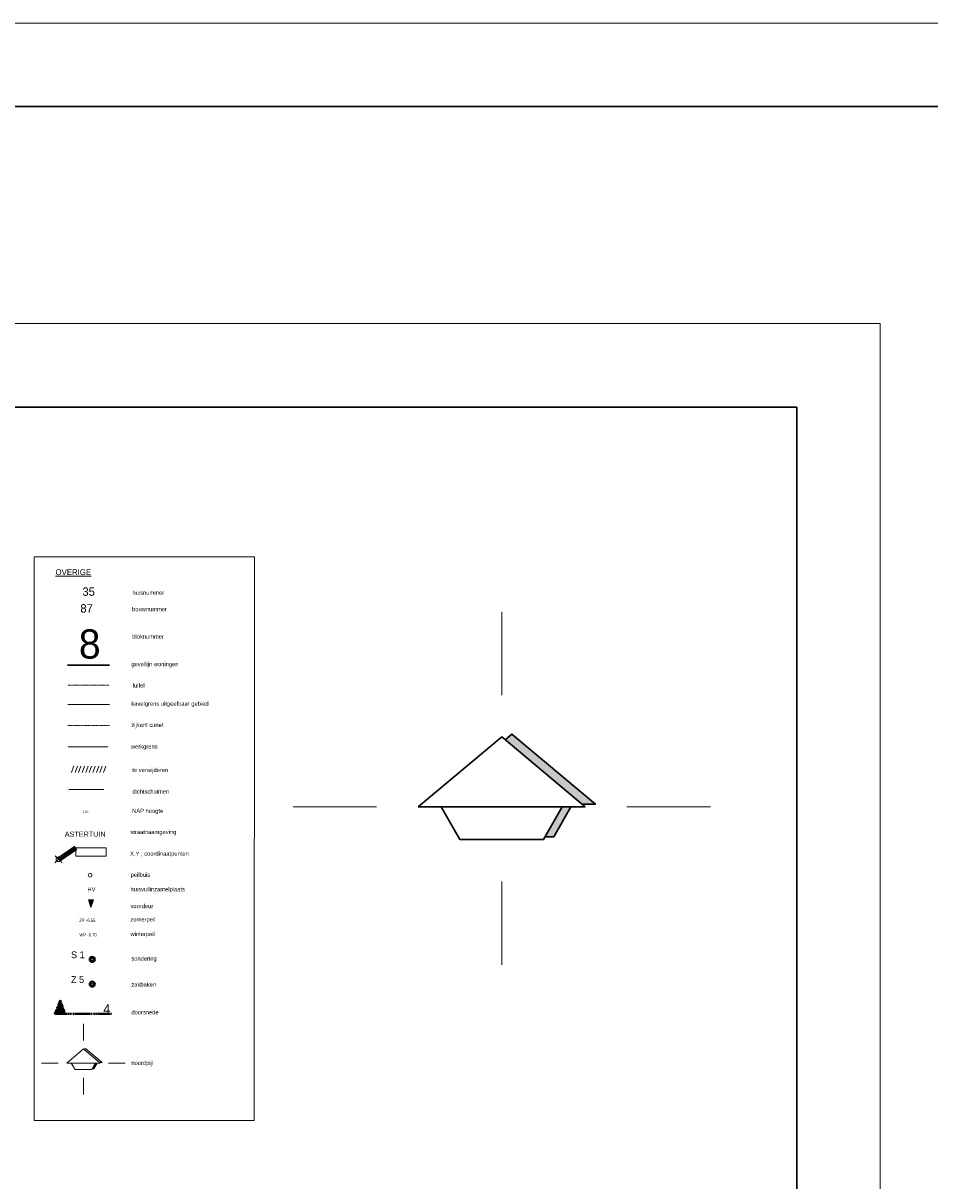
# Model space of a CAD drawing. Header units: millimetres. Extents: x -16321526 to -4431526, y 5084381 to 13484381.
# Tile 47 of 49: x -14115441 to -13029150, y 12097921 to 13484381. Entities that reach past the tile are written whole.
import ezdxf
from ezdxf.lldxf.tags import DXFTag

# ---------------------------------------------------------------- set-up
doc = ezdxf.new("R2010")
doc.units = ezdxf.units.MM
for name, pattern in [('DGN2', [1.680008, 0.840004, -0.840004]), ('DGN7', [3.360016, 1.680008, -0.630003, 0.420002, -0.630003]), ('WERKGRENS', [0]), ('{ Batten }', [0])]:
    doc.linetypes.add(name, pattern=pattern)
for name, color, linetype, lineweight in [('N-AR-Bouwterrein', 7, 'Continuous', 0), ('N-BE-Voordeur Woning (pijl)', 1, 'Continuous', 0), ('N-DI-Aangeven doorsneden en details', 1, 'DGN7', 40), ('N-DI-Dichtschuimen', 7, '{ Batten }', 0), ('N-DI-Kadertekening', 7, 'Continuous', 30), ('N-DI-Noordpijl', 7, 'Continuous', 13), ('N-DI-Te verwijderen', 7, 'Continuous', 0), ('N-GW-Cunet', 7, 'DGN2', 13), ('N-GW-Sonderingen', 7, 'Continuous', 0), ('N-GW-Zakbakens', 7, 'Continuous', 0), ('N-GZ-Perceelgrenzen', 3, 'Continuous', 0), ('N-GZ-Werkgrens', 1, 'WERKGRENS', 13), ('N-TE-Bloknummers woningen', 7, 'Continuous', 0), ('N-TE-Bouwnummers woningen', 7, 'Continuous', 0), ('N-TE-Coordinaatpunten', 1, 'Continuous', 0), ('N-TE-Hoogtematen bestrating-maaiveld', 7, 'Continuous', 0), ('N-TE-Huisnummering', 7, 'Continuous', 0), ('N-TE-Straatnaamgeving', 7, 'Continuous', 0), ('N-TE-Tekst', 7, 'Continuous', 0), ('N-WA-Waterpeil', 7, 'Continuous', 0), ('N-WE-KL-ET_LS_OV_KABEL_VOEDINGSKABEL_LSL-GROEP6', 50, 'Continuous', 35)]:
    doc.layers.add(name, color=color, linetype=linetype, lineweight=lineweight)
doc.layers.add('N-BE-Woningen', color=7, linetype='Continuous', lineweight=30, true_color=0x7e0059)
doc.layers.add('N-TE-Huisvuilverzamelplaats-Text HV', color=7, linetype='Continuous', lineweight=0, true_color=0x7300ff)
doc.styles.add('0.18 (1 10)', font='dgn032.shx', dxfattribs={"height": 0.018})
doc.styles.add('0.25 (1 200)', font='dgn032.shx', dxfattribs={"height": 0.5})
doc.styles.add('0.35 (1 200)', font='dgn032.shx', dxfattribs={"height": 0.7})
doc.styles.add('Styledgn000', font='dgn000.shx')
doc.styles.add('Styledgn003', font='dgn003.shx')
doc.styles.add('Styledgn041', font='dgn041.shx')
doc.styles.add('Styledgn042', font='dgn042.shx')
doc.styles.add('Styledgn043', font='dgn043.shx')
tags = doc.linetypes.add('Voedingskabel 4x6', pattern='A,25,-5,["4x6 ",Standard,S=2.54,R=0,X=-2.54,Y=-1.27],-8', length=38).pattern_tags.tags
tags[6] = DXFTag(74, 10)
doc.dimstyles.new('1 10', dxfattribs={"dimtxt": 0.018, "dimasz": 0.027, "dimexe": 0.009, "dimexo": 0.009, "dimgap": 0.009, "dimtad": 1, "dimzin": 3, "dimdsep": 46, "dimtxsty": '0.18 (1 10)', "dimsah": 1, "dimcen": 0, "dimclrd": 256, "dimclre": 256, "dimclrt": 256, "dimazin": 3, "dimtfac": 1, "dimtix": 1, "dimtofl": 0, "dimtmove": 0, "dimatfit": 3, "dimfxl": 1, "dimtolj": 1, "dimtzin": 0, "dimlwd": -1, "dimlwe": -1, "dimarcsym": 0})

# ---------------------------------------------------------------- blocks, each defined once
blk = doc.blocks.new('GEM')
at = {"layer": 'N-GW-Zakbakens', "linetype": 'Continuous', "lineweight": 40}
blk.add_circle((0, 0), 0.3, dxfattribs=at)
at = {"layer": 'N-GW-Zakbakens', "linetype": 'Continuous', "lineweight": 13}
blk.add_circle((0, 0), 0.125, dxfattribs=at)
blk = doc.blocks.new('GEM1')
at = {"layer": 'N-GW-Sonderingen', "linetype": 'Continuous', "lineweight": 40}
blk.add_circle((0, 0), 0.3, dxfattribs=at)
at = {"layer": 'N-GW-Sonderingen', "linetype": 'Continuous', "lineweight": 13}
blk.add_circle((0, 0), 0.125, dxfattribs=at)
blk = doc.blocks.new('NOORD')
at = {"layer": 'N-DI-Noordpijl', "linetype": 'WERKGRENS'}
for points in [[(0.08, 3.39), (0.25, 3.53), (2.25, 1.85), (1.92, 1.85)], [(1.04, 1.07), (1.45, 1.78), (1.66, 1.78), (1.25, 1.07)]]:
    blk.add_hatch(color=256, dxfattribs=at).paths.add_polyline_path(points)
at = {"layer": 'N-DI-Noordpijl'}
for p, q in [((0, 6.46), (0, 4.46)), ((-2, 1.78), (0, 3.46)), ((0, 3.46), (0.08, 3.39)), ((-5, 1.78), (-3, 1.78)), ((-2, 1.78), (2, 1.78)), ((-1.45, 1.78), (-1, 1)), ((1.66, 1.78), (1.25, 1.07)), ((1.66, 1.78), (1.25, 1.07)), ((1.92, 1.85), (2, 1.78)), ((2.24, 1.86), (2.24, 1.85)), ((5, 1.78), (3, 1.78)), ((1, 1), (-1, 1)), ((0, -2), (0, 0)), ((1.04, 1.07), (1, 1)), ((1.25, 1.07), (1.04, 1.07))]:
    blk.add_line(p, q, dxfattribs=at)
at = {"layer": 'N-DI-Noordpijl', "flags": 128}
for points in [[(0.08, 3.39), (0.25, 3.53), (2.25, 1.85), (1.92, 1.85), (0.08, 3.39)], [(1.04, 1.07), (1.45, 1.78), (1.66, 1.78), (1.25, 1.07), (1.04, 1.07)]]:
    blk.add_lwpolyline(points, dxfattribs=at)
blk = doc.blocks.new('NOORDPIJL')
at = {"linetype": 'Continuous'}
blk.add_blockref('NOORD', (0, 0), dxfattribs=at)
blk = doc.blocks.new('verw')
at = {"layer": 'N-DI-Te verwijderen'}
for p, q in [((-4.04, -0.19), (-3.75, 0.58)), ((-3.61, -0.19), (-3.33, 0.57)), ((-3.19, -0.2), (-2.9, 0.57)), ((-2.76, -0.2), (-2.48, 0.57)), ((-2.33, -0.2), (-2.05, 0.56)), ((-1.91, -0.21), (-1.62, 0.56)), ((-1.48, -0.21), (-1.2, 0.55)), ((-1.06, -0.21), (-0.77, 0.55)), ((-0.63, -0.22), (-0.35, 0.55)), ((-0.21, -0.22), (0.08, 0.54))]:
    blk.add_line(p, q, dxfattribs=at)
blk = doc.blocks.new('AnonymousCell28')
at = {"layer": 'N-TE-Coordinaatpunten'}
for p, q in [((-0.41, -0.42), (0.42, 0.41)), ((0.42, -0.41), (-0.4, 0.41))]:
    blk.add_line(p, q, dxfattribs=at)
blk.add_circle((0.01, 0), 0.281, dxfattribs=at)
blk = doc.blocks.new('*U114')
at = {"layer": 'N-DI-Kadertekening', "lineweight": 0, "flags": 128}
blk.add_lwpolyline([(594.5, 420), (594.5, -420), (-593.5, -420), (-593.5, 420), (594.5, 420)], close=True, dxfattribs=at)
at = {"layer": 'N-DI-Kadertekening', "lineweight": 30, "flags": 128}
blk.add_lwpolyline([(-583.5, 410), (584.5, 410), (584.5, -410), (-583.5, -410), (-583.5, 410)], close=True, dxfattribs=at)
blk = doc.blocks.new('KADERS_2012_A0')
at = {"layer": 'N-DI-Kadertekening', "lineweight": 0}
blk.add_blockref('*U114', (-584.5, 410), dxfattribs=at)
blk = doc.blocks.new('*U124')
at = {"layer": 'N-DI-Noordpijl', "lineweight": 13}
for p, q in [((0, 21.15), (0, 11.15)), ((-25, -2.23), (-15, -2.23)), ((25, -2.23), (15, -2.23)), ((0, -21.15), (0, -11.15))]:
    blk.add_line(p, q, dxfattribs=at)
at = {"layer": 'N-DI-Noordpijl', "lineweight": 30}
for p, q in [((-10, -2.23), (0, 6.15)), ((0, 6.15), (10, -2.23)), ((-10, -2.23), (10, -2.23)), ((-7.26, -2.23), (-5, -6.15)), ((7.26, -2.23), (5, -6.15)), ((8.3, -2.23), (6.23, -5.82)), ((8.3, -2.23), (6.23, -5.82)), ((9.6, -1.9), (10, -2.23)), ((11.21, -1.88), (11.2, -1.9)), ((5, -6.15), (-5, -6.15)), ((6.23, -5.82), (5.19, -5.82))]:
    blk.add_line(p, q, dxfattribs=at)
at = {"layer": 'N-DI-Noordpijl', "lineweight": 30, "flags": 128}
blk.add_lwpolyline([(9.6, -1.9), (11.23, -1.9), (1.23, 6.49), (0.41, 5.8)], dxfattribs=at)
at = {"layer": 'N-DI-Noordpijl', "color": 252, "lineweight": 30}
blk.add_solid([(0.41, 5.8), (1.23, 6.49), (9.6, -1.9), (11.23, -1.9)], dxfattribs=at)
at = {"layer": 'N-DI-Noordpijl', "color": 252, "lineweight": 30, "extrusion": (0, 0, -1)}
blk.add_solid([(-5.19, -5.82), (-7.26, -2.23), (-6.23, -5.82), (-8.3, -2.23)], dxfattribs=at)
blk = doc.blocks.new('KADERS_2012_Noordpijl')
at = {"layer": 'N-DI-Noordpijl', "color": 252, "lineweight": 30}
blk.add_blockref('*U124', (0, 2.23), dxfattribs=at)
blk = doc.blocks.new('A4')
at = {"layer": 'N-DI-Kadertekening', "lineweight": 30}
for p, q in [((0, 190), (-277, 190)), ((0, 0), (0, 190))]:
    blk.add_line(p, q, dxfattribs=at)
at = {"layer": 'N-DI-Kadertekening', "lineweight": 0, "flags": 128}
blk.add_lwpolyline([(-287, -10), (10, -10), (10, 200), (-287, 200), (-287, -10)], close=True, dxfattribs=at)
blk = doc.blocks.new('KADERS_2012_A4')
at = {"layer": 'N-DI-Kadertekening', "lineweight": 0}
blk.add_blockref('A4', (0, 0), dxfattribs=at)

msp = doc.modelspace()

# ---------------------------------------------------------------- hatches: boundary and pattern name
at = {"layer": 'N-BE-Voordeur Woning (pijl)', "linetype": 'WERKGRENS'}
msp.add_hatch(color=256, dxfattribs=at).paths.add_polyline_path([(-14031205, 12434354), (-14037203, 12434363), (-14034195, 12425355)])
at = {"layer": 'N-DI-Aangeven doorsneden en details', "linetype": 'WERKGRENS'}
msp.add_hatch(color=256, dxfattribs=at).paths.add_polyline_path([(-14077474, 12297891), (-14070888, 12314356), (-14065114, 12297926)])

# ---------------------------------------------------------------- linework, layer by layer
at = {"layer": 'N-BE-Voordeur Woning (pijl)', "flags": 128}
msp.add_lwpolyline([(-14031205, 12434354), (-14037203, 12434363), (-14034195, 12425355), (-14031205, 12434354)], dxfattribs=at)
at = {"layer": 'N-BE-Woningen'}
msp.add_line((-14062135, 12715552), (-14011845, 12715552), dxfattribs=at)
at = {"layer": 'N-BE-Woningen', "linetype": 'DGN2', "lineweight": 13}
msp.add_line((-14061530, 12691378), (-14012352, 12691370), dxfattribs=at)
at = {"layer": 'N-DI-Aangeven doorsneden en details'}
msp.add_line((-14009135, 12298087), (-14077474, 12297891), dxfattribs=at)
at = {"layer": 'N-DI-Aangeven doorsneden en details', "flags": 128}
msp.add_lwpolyline([(-14077474, 12297891), (-14070888, 12314356), (-14065114, 12297926), (-14077474, 12297891)], dxfattribs=at)
at = {"layer": 'N-DI-Dichtschuimen', "ltscale": 2.5}
msp.add_line((-14060640, 12566672), (-14018692, 12566674), dxfattribs=at)
at = {"layer": 'N-DI-Kadertekening', "lineweight": 13, "flags": 128}
msp.add_lwpolyline([(-14102387, 12845299), (-13838455, 12845296), (-13838464, 12170071), (-14102395, 12170074), (-14102387, 12845299)], dxfattribs=at)
at = {"layer": 'N-GW-Cunet'}
msp.add_line((-14062227, 12643091), (-14012152, 12643082), dxfattribs=at)
at = {"layer": 'N-GZ-Perceelgrenzen'}
msp.add_line((-14061892, 12668341), (-14012148, 12668348), dxfattribs=at)
at = {"layer": 'N-GZ-Werkgrens'}
msp.add_line((-14061545, 12617739), (-14013896, 12617740), dxfattribs=at)
at = {"layer": 'N-TE-Coordinaatpunten', "flags": 128}
msp.add_lwpolyline([(-14052367, 12496822), (-14015836, 12496822), (-14015836, 12486586), (-14052366, 12486586), (-14052367, 12496822)], dxfattribs=at)
at = {"layer": 'N-WA-Waterpeil'}
msp.add_circle((-14035224, 12463986), 2227, dxfattribs=at)

# ---------------------------------------------------------------- block references
at = {"linetype": 'Continuous', "xscale": 10000, "yscale": 10000, "zscale": 10000}
for name, p in [('verw', (-14017155, 12589012)), ('AnonymousCell28', (-14073248, 12483129)), ('NOORDPIJL', (-14043284, 12221249))]:
    msp.add_blockref(name, p, dxfattribs=at)
at = {"linetype": 'Continuous', "lineweight": 0, "xscale": 10000, "yscale": 10000, "zscale": 10000}
for name, p in [('GEM1', (-14032644, 12363145)), ('GEM', (-14032644, 12333473))]:
    msp.add_blockref(name, p, dxfattribs=at)
at = {"layer": 'N-AR-Bouwterrein', "color": 7, "lineweight": 0, "xscale": 10000, "yscale": 10000, "zscale": 10000}
for name, p in [('KADERS_2012_A0', (-4531526, 5184381)), ('KADERS_2012_Noordpijl', (-13542102, 12545765))]:
    msp.add_blockref(name, p, dxfattribs=at)
at = {"layer": 'N-WE-KL-ET_LS_OV_KABEL_VOEDINGSKABEL_LSL-GROEP6', "color": 1, "linetype": 'Voedingskabel 4x6', "lineweight": 0, "xscale": 10000, "yscale": 10000, "zscale": 10000}
msp.add_blockref('KADERS_2012_A4', (-13188600, 11124608), dxfattribs=at)

# ---------------------------------------------------------------- texts
at = {"layer": 'N-DI-Aangeven doorsneden en details', "insert": (-14019449, 12298093), "char_height": 11250, "attachment_point": 7, "rotation": 0.163072, "line_spacing_factor": 0.8, "style": 'Styledgn000'}
msp.add_mtext('{\\C256;4}', dxfattribs=at)
at = {"layer": 'N-GW-Sonderingen', "insert": (-14058086, 12364484), "char_height": 8125.02, "attachment_point": 7, "rotation": 359.899169, "line_spacing_factor": 0.8, "style": 'Styledgn003'}
msp.add_mtext('{\\Fdgn000|c0;\\C256;S 1}', dxfattribs=at)
at = {"layer": 'N-GW-Zakbakens', "insert": (-14058086, 12334812), "char_height": 8125.02, "attachment_point": 7, "rotation": 359.899169, "line_spacing_factor": 0.8, "style": 'Styledgn003'}
msp.add_mtext('{\\Fdgn000|c0;\\C256;Z 5}', dxfattribs=at)
at = {"layer": 'N-TE-Bloknummers woningen', "insert": (-14048486, 12722677), "char_height": 34999.98, "attachment_point": 7, "rotation": 0.826189, "line_spacing_factor": 0.8, "style": 'Styledgn042'}
msp.add_mtext('{\\Fdgn000|c0;\\C256;8}', dxfattribs=at)
at = {"layer": 'N-TE-Bouwnummers woningen', "insert": (-14046902, 12778422), "char_height": 9999.72, "attachment_point": 7, "rotation": 359.506664, "line_spacing_factor": 0.8, "style": 'Styledgn041'}
msp.add_mtext('{\\Fdgn000|c0;\\C256;87}', dxfattribs=at)
at = {"layer": 'N-TE-Hoogtematen bestrating-maaiveld', "insert": (-14044487, 12538830), "char_height": 2500.02, "attachment_point": 7, "rotation": 359.910667, "line_spacing_factor": 0.8, "style": 'Styledgn003'}
msp.add_mtext('{\\Fdgn000|c0;\\C256;1.38- }', dxfattribs=at)
at = {"layer": 'N-TE-Huisnummering', "insert": (-14044443, 12798485), "char_height": 9998.16, "attachment_point": 7, "rotation": 359.67115, "line_spacing_factor": 0.8, "style": 'Styledgn043'}
msp.add_mtext('{\\Fdgn000|c0;\\C256;35}', dxfattribs=at)
at = {"layer": 'N-TE-Huisvuilverzamelplaats-Text HV', "insert": (-14038467, 12444433), "char_height": 4999.5, "attachment_point": 7, "rotation": 0.229697, "line_spacing_factor": 0.8, "style": 'Styledgn000'}
msp.add_mtext('{\\C256;HV}', dxfattribs=at)
at = {"layer": 'N-TE-Straatnaamgeving', "insert": (-14065553, 12509808), "char_height": 6249.99, "attachment_point": 7, "rotation": 0.161168, "line_spacing_factor": 0.8, "style": 'Styledgn003'}
msp.add_mtext('{\\Fdgn000|c0;\\C256;ASTERTUIN}', dxfattribs=at)
at = {"layer": 'N-TE-Tekst', "attachment_point": 7, "line_spacing_factor": 0.8}
for s, insert, char_height, rotation, style in [('{\\Fdgn000|c0;\\L\\C256;OVERIGE}', (-14076665, 12823247), 7000, 359.997339, '0.35 (1 200)'), ('{\\Fdgn000|c0;\\C256;huisnummer}', (-13984441, 12799765), 5000, 359.999569, '0.25 (1 200)'), ('{\\Fdgn000|c0;\\C256;bouwnummer}', (-13984902, 12780000), 5000, 359.997258, '0.25 (1 200)'), ('{\\Fdgn000|c0;\\C256;bloknummer}', (-13984837, 12747278), 5000, 359.997258, '0.25 (1 200)'), ('{\\Fdgn000|c0;\\C256;gevellijn woningen}', (-13985767, 12712751), 5000, 0.000464, '0.25 (1 200)'), ('{\\Fdgn000|c0;\\C256;luifel}', (-13984104, 12688655), 5000, 359.999569, '0.25 (1 200)'), ('{\\Fdgn000|c0;\\C256;kavelgrens uitgeefbaar gebied}', (-13985767, 12665358), 5000, 0.000464, '0.25 (1 200)'), ('{\\Fdgn000|c0;\\C256;zijkant cunet}', (-13985768, 12639908), 5000, 0.000464, '0.25 (1 200)'), ('{\\Fdgn000|c0;\\C256;werkgrens}', (-13986262, 12614081), 5000, 359.999569, '0.25 (1 200)'), ('{\\Fdgn000|c0;\\C256;te verwijderen}', (-13984595, 12585954), 5000, 0.002222, '0.25 (1 200)'), ('{\\Fdgn000|c0;\\C256;dichtschuimen}', (-13984598, 12561605), 5000, 0.002222, '0.25 (1 200)'), ('{\\Fdgn000|c0;\\C256;NAP hoogte}', (-13984862, 12536941), 5000, 359.999569, '0.25 (1 200)'), ('{\\Fdgn000|c0;\\C256;straatnaamgeving}', (-13986822, 12511691), 5000, 359.997258, '0.25 (1 200)'), ('{\\Fdgn000|c0;\\C256;X,Y ; coordinaatpunten}', (-13987265, 12485794), 5000, 359.926541, '0.25 (1 200)'), ('{\\Fdgn000|c0;\\C256;peilbuis}', (-13986684, 12460483), 5000, 359.999031, '0.25 (1 200)'), ('{\\Fdgn000|c0;\\C256;huisvuilinzamelplaats}', (-13986822, 12443093), 5000, 359.997258, '0.25 (1 200)'), ('{\\Fdgn000|c0;\\C256;voordeur}', (-13986826, 12424400), 5000, 359.997258, '0.25 (1 200)'), ('{\\Fdgn000|c0;\\C256;zomerpeil}', (-13986824, 12407086), 5000, 359.997258, '0.25 (1 200)'), ('{\\Fdgn000|c0;\\C256;winterpeil}', (-13986824, 12389510), 5000, 359.997258, '0.25 (1 200)'), ('{\\Fdgn000|c0;\\C256;sondering}', (-13985764, 12360071), 5000, 0.000464, '0.25 (1 200)'), ('{\\Fdgn000|c0;\\C256;zakbaken}', (-13985764, 12330399), 5000, 0.000464, '0.25 (1 200)'), ('{\\Fdgn000|c0;\\C256;doorsnede}', (-13985766, 12297231), 5000, 0.000464, '0.25 (1 200)'), ('{\\Fdgn000|c0;\\C256;noordpijl}', (-13985766, 12235130), 5000, 0.000464, '0.25 (1 200)')]:
    msp.add_mtext(s, dxfattribs=dict(at, insert=insert, char_height=char_height, rotation=rotation, style=style))
at = {"layer": 'N-WA-Waterpeil', "char_height": 3750, "attachment_point": 7, "rotation": 0.018944, "line_spacing_factor": 0.8, "style": 'Styledgn003'}
for s, insert in [('{\\Fdgn000|c0;\\W0.8;\\C256;ZP -6.55}', (-14048112, 12408037)), ('{\\Fdgn000|c0;\\W0.8;\\C256;WP -6.70}', (-14048092, 12390526))]:
    msp.add_mtext(s, dxfattribs=dict(at, insert=insert))

# ---------------------------------------------------------------- leaders
at = {"layer": 'N-TE-Coordinaatpunten', "linetype": 'Continuous'}
msp.add_leader([(-14072814, 12482891), (-14052183, 12496875)], dimstyle='1 10', override={"dimscale": 1, "dimtxt": 1, "dimasz": 1, "dimgap": 0.5, "dimtad": 1, "dimclrd": 0, "dimlwd": 65534}, dxfattribs=at)

doc.saveas('drawing.dxf')
